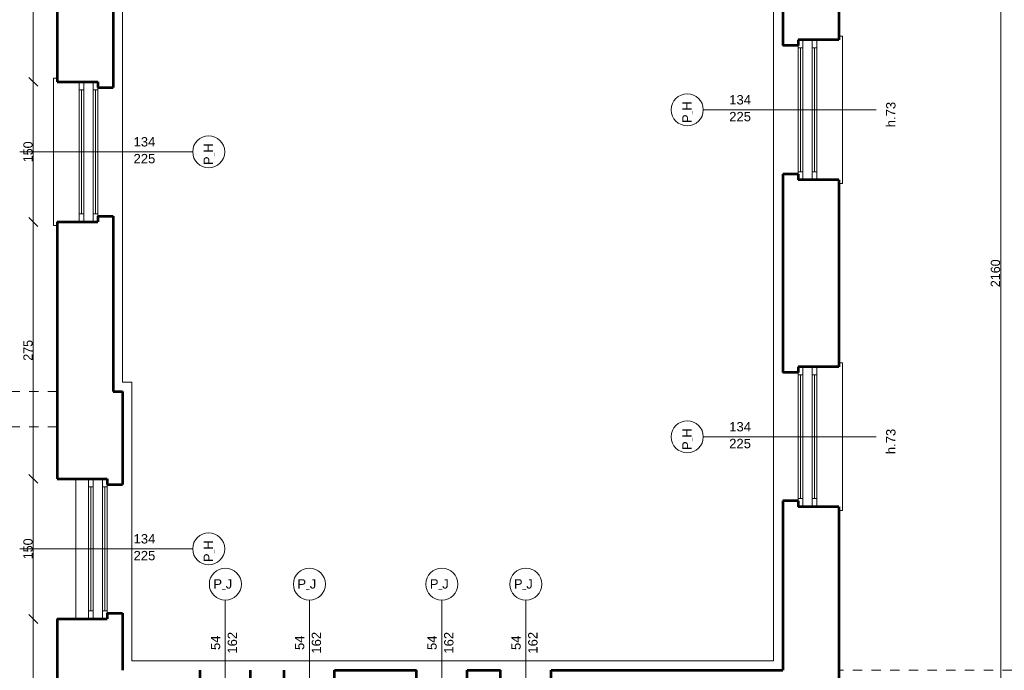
# Model space of a CAD drawing. Header units: inches. Extents: x -21887 to 84279, y -131485 to 67836.
# Tile 236 of 256: x 56079 to 66622, y 39981 to 46946. Entities that reach past the tile are written whole.
import ezdxf

# ---------------------------------------------------------------- set-up
doc = ezdxf.new("R2010")
doc.units = ezdxf.units.IN
doc.header["$MEASUREMENT"] = 0
doc.linetypes.add('Dashed copy', pattern=[200, 100, -100])
doc.layers.get('0').update_dxf_attribs({"lineweight": 13})
doc.layers.get('Defpoints').update_dxf_attribs({"lineweight": 13})
for name, color, linetype, lineweight in [('AI_MURY', 7, 'Continuous', 53), ('Dimensioning', 7, 'Continuous', 13), ('DRZWI', 7, 'Continuous', 13), ('PODCIAGI', 7, 'Continuous', 13)]:
    doc.layers.add(name, color=color, linetype=linetype, lineweight=lineweight)
doc.styles.add('GENERATED_STYLE_7', font='txt')
doc.styles.add('Style-Courier New', font='txt')
doc.dimstyles.new('Dimstyle_4', dxfattribs={"dimtxt": 100, "dimasz": 95, "dimexe": 0, "dimexo": 0, "dimgap": 0.09, "dimtad": 1, "dimdec": 0, "dimlfac": 0.1, "dimzin": 0, "dimdsep": 46, "dimlunit": 5, "dimtxsty": 'GENERATED_STYLE_7', "dimblk": 'ARROWHEAD_6', "dimcen": 0.09, "dimclrd": 161, "dimclre": 161, "dimclrt": 7, "dimadec": 0, "dimazin": 0, "dimtfac": 1, "dimtdec": 0, "dimtmove": 0, "dimatfit": 3, "dimfxl": 0, "dimtolj": 1, "dimtzin": 0, "dimarcsym": 0})

# ---------------------------------------------------------------- blocks, each defined once
blk = doc.blocks.new('ARROWHEAD_6')
at = {"color": 0, "linetype": 'Continuous'}
for p, q in [((0, 0), (-1, 0)), ((-0.5, -0.5), (0.5, 0.5))]:
    blk.add_line(p, q, dxfattribs=at)
blk = doc.blocks.new('*U325')
at = {"layer": 'Defpoints', "color": 0, "linetype": 'Continuous'}
for p in [(66583, 55031), (67301, 55031), (67301, 33431)]:
    blk.add_point(p, dxfattribs=at)
at = {"layer": 'Dimensioning', "color": 161, "linetype": 'Continuous', "lineweight": -2}
for p, q in [((66583, 55031), (66583, 55031)), ((66583, 33526), (66583, 54936)), ((66583, 33431), (66583, 33431))]:
    blk.add_line(p, q, dxfattribs=at)
at = {"layer": 'Dimensioning', "color": 161, "linetype": 'Continuous', "lineweight": -2, "xscale": 95, "yscale": 95, "zscale": 95}
for p, rotation in [((66583, 55031), 90), ((66583, 33431), 270)]:
    blk.add_blockref('ARROWHEAD_6', p, dxfattribs=dict(at, rotation=rotation))
at = {"layer": 'Dimensioning', "color": 7, "linetype": 'Continuous', "insert": (66527, 44231), "char_height": 100, "attachment_point": 5, "rotation": 90, "style": 'GENERATED_STYLE_7'}
blk.add_mtext('2160', dxfattribs=at)
blk = doc.blocks.new('*D2266')
at = {"layer": 'Defpoints'}
for p in [(66583, 55031), (67301, 55031), (66583, 44231), (67301, 33431)]:
    blk.add_point(p, dxfattribs=at)
at = {"layer": 'Dimensioning', "color": 161, "linetype": 'Continuous'}
blk.add_blockref('*U325', (0, 0), dxfattribs=at)
blk = doc.blocks.new('*U670')
at = {"layer": 'Defpoints', "color": 0, "linetype": 'Continuous'}
for p in [(56224, 40531), (56601, 40531), (56645, 36031)]:
    blk.add_point(p, dxfattribs=at)
at = {"layer": 'Dimensioning', "color": 161, "linetype": 'Continuous', "lineweight": -2}
for p, q in [((56224, 40531), (56224, 40531)), ((56224, 36126), (56224, 40436)), ((56224, 36031), (56224, 36031))]:
    blk.add_line(p, q, dxfattribs=at)
at = {"layer": 'Dimensioning', "color": 161, "linetype": 'Continuous', "lineweight": -2, "xscale": 95, "yscale": 95, "zscale": 95}
for p, rotation in [((56224, 40531), 90), ((56224, 36031), 270)]:
    blk.add_blockref('ARROWHEAD_6', p, dxfattribs=dict(at, rotation=rotation))
at = {"layer": 'Dimensioning', "color": 7, "linetype": 'Continuous', "insert": (56168, 38281), "char_height": 100, "attachment_point": 5, "rotation": 90, "style": 'GENERATED_STYLE_7'}
blk.add_mtext('450', dxfattribs=at)
blk = doc.blocks.new('*D2894')
at = {"layer": 'Defpoints'}
for p in [(56224, 40531), (56601, 40531), (56224, 38281), (56645, 36031)]:
    blk.add_point(p, dxfattribs=at)
at = {"layer": 'Dimensioning', "color": 161, "linetype": 'Continuous'}
blk.add_blockref('*U670', (0, 0), dxfattribs=at)
blk = doc.blocks.new('*U671')
at = {"layer": 'Defpoints', "color": 0, "linetype": 'Continuous'}
for p in [(56224, 42031), (56601, 42031), (56601, 40531)]:
    blk.add_point(p, dxfattribs=at)
at = {"layer": 'Dimensioning', "color": 161, "linetype": 'Continuous', "lineweight": -2}
for p, q in [((56224, 42031), (56224, 42031)), ((56224, 40626), (56224, 41936)), ((56224, 40531), (56224, 40531))]:
    blk.add_line(p, q, dxfattribs=at)
at = {"layer": 'Dimensioning', "color": 161, "linetype": 'Continuous', "lineweight": -2, "xscale": 95, "yscale": 95, "zscale": 95}
for p, rotation in [((56224, 42031), 90), ((56224, 40531), 270)]:
    blk.add_blockref('ARROWHEAD_6', p, dxfattribs=dict(at, rotation=rotation))
at = {"layer": 'Dimensioning', "color": 7, "linetype": 'Continuous', "insert": (56168, 41281), "char_height": 100, "attachment_point": 5, "rotation": 90, "style": 'GENERATED_STYLE_7'}
blk.add_mtext('150', dxfattribs=at)
blk = doc.blocks.new('*D2895')
at = {"layer": 'Defpoints'}
for p in [(56224, 42031), (56601, 42031), (56224, 41281), (56601, 40531)]:
    blk.add_point(p, dxfattribs=at)
at = {"layer": 'Dimensioning', "color": 161, "linetype": 'Continuous'}
blk.add_blockref('*U671', (0, 0), dxfattribs=at)
blk = doc.blocks.new('*U672')
at = {"layer": 'Defpoints', "color": 0, "linetype": 'Continuous'}
for p in [(56224, 44781), (56619, 44781), (56601, 42031)]:
    blk.add_point(p, dxfattribs=at)
at = {"layer": 'Dimensioning', "color": 161, "linetype": 'Continuous', "lineweight": -2}
for p, q in [((56224, 44781), (56224, 44781)), ((56224, 42126), (56224, 44686)), ((56224, 42031), (56224, 42031))]:
    blk.add_line(p, q, dxfattribs=at)
at = {"layer": 'Dimensioning', "color": 161, "linetype": 'Continuous', "lineweight": -2, "xscale": 95, "yscale": 95, "zscale": 95}
for p, rotation in [((56224, 44781), 90), ((56224, 42031), 270)]:
    blk.add_blockref('ARROWHEAD_6', p, dxfattribs=dict(at, rotation=rotation))
at = {"layer": 'Dimensioning', "color": 7, "linetype": 'Continuous', "insert": (56168, 43406), "char_height": 100, "attachment_point": 5, "rotation": 90, "style": 'GENERATED_STYLE_7'}
blk.add_mtext('275', dxfattribs=at)
blk = doc.blocks.new('*D2896')
at = {"layer": 'Defpoints'}
for p in [(56224, 44781), (56619, 44781), (56224, 43406), (56601, 42031)]:
    blk.add_point(p, dxfattribs=at)
at = {"layer": 'Dimensioning', "color": 161, "linetype": 'Continuous'}
blk.add_blockref('*U672', (0, 0), dxfattribs=at)
blk = doc.blocks.new('*U673')
at = {"layer": 'Defpoints', "color": 0, "linetype": 'Continuous'}
for p in [(56224, 46281), (56619, 46281), (56619, 44781)]:
    blk.add_point(p, dxfattribs=at)
at = {"layer": 'Dimensioning', "color": 161, "linetype": 'Continuous', "lineweight": -2}
for p, q in [((56224, 46281), (56224, 46281)), ((56224, 44876), (56224, 46186)), ((56224, 44781), (56224, 44781))]:
    blk.add_line(p, q, dxfattribs=at)
at = {"layer": 'Dimensioning', "color": 161, "linetype": 'Continuous', "lineweight": -2, "xscale": 95, "yscale": 95, "zscale": 95}
for p, rotation in [((56224, 46281), 90), ((56224, 44781), 270)]:
    blk.add_blockref('ARROWHEAD_6', p, dxfattribs=dict(at, rotation=rotation))
at = {"layer": 'Dimensioning', "color": 7, "linetype": 'Continuous', "insert": (56168, 45531), "char_height": 100, "attachment_point": 5, "rotation": 90, "style": 'GENERATED_STYLE_7'}
blk.add_mtext('150', dxfattribs=at)
blk = doc.blocks.new('*D2897')
at = {"layer": 'Defpoints'}
for p in [(56224, 46281), (56619, 46281), (56224, 45531), (56619, 44781)]:
    blk.add_point(p, dxfattribs=at)
at = {"layer": 'Dimensioning', "color": 161, "linetype": 'Continuous'}
blk.add_blockref('*U673', (0, 0), dxfattribs=at)
blk = doc.blocks.new('*U674')
at = {"layer": 'Defpoints', "color": 0, "linetype": 'Continuous'}
for p in [(56224, 48731), (56610, 48731), (56619, 46281)]:
    blk.add_point(p, dxfattribs=at)
at = {"layer": 'Dimensioning', "color": 161, "linetype": 'Continuous', "lineweight": -2}
for p, q in [((56224, 48731), (56224, 48731)), ((56224, 46376), (56224, 48636)), ((56224, 46281), (56224, 46281))]:
    blk.add_line(p, q, dxfattribs=at)
at = {"layer": 'Dimensioning', "color": 161, "linetype": 'Continuous', "lineweight": -2, "xscale": 95, "yscale": 95, "zscale": 95}
for p, rotation in [((56224, 48731), 90), ((56224, 46281), 270)]:
    blk.add_blockref('ARROWHEAD_6', p, dxfattribs=dict(at, rotation=rotation))
at = {"layer": 'Dimensioning', "color": 7, "linetype": 'Continuous', "insert": (56168, 47506), "char_height": 100, "attachment_point": 5, "rotation": 90, "style": 'GENERATED_STYLE_7'}
blk.add_mtext('245', dxfattribs=at)
blk = doc.blocks.new('*D2898')
at = {"layer": 'Defpoints'}
for p in [(56224, 48731), (56610, 48731), (56224, 47506), (56619, 46281)]:
    blk.add_point(p, dxfattribs=at)
at = {"layer": 'Dimensioning', "color": 161, "linetype": 'Continuous'}
blk.add_blockref('*U674', (0, 0), dxfattribs=at)

msp = doc.modelspace()

# ---------------------------------------------------------------- linework, layer by layer
at = {"layer": 'AI_MURY', "color": 7, "linetype": 'Continuous'}
for p, q in [((56480.5, 48730.7), (56480.5, 46280.7)), ((57080.5, 48793.2), (57080.5, 46218.2)), ((64248.4, 48793.2), (64248.4, 46668.2)), ((64848.4, 48730.7), (64848.4, 46730.7)), ((64848.4, 46730.7), (64413.4, 46730.7)), ((64413.4, 46730.7), (64413.4, 46668.2)), ((64413.4, 46668.2), (64248.4, 46668.2)), ((56480.5, 46280.8), (56915.5, 46280.8)), ((56915.5, 46280.8), (56915.5, 46218.3)), ((56915.5, 46218.3), (57080.5, 46218.3)), ((64413.4, 45293.2), (64248.4, 45293.2)), ((64248.4, 45293.2), (64248.4, 43168.2)), ((64413.4, 45293.2), (64413.4, 45230.7)), ((64848.4, 45230.7), (64413.4, 45230.7)), ((64848.4, 45230.7), (64848.4, 43230.7)), ((56915.5, 44843.3), (57080.5, 44843.3)), ((56915.5, 44843.3), (56915.5, 44780.8)), ((57080.5, 44843.3), (57080.5, 42965.7)), ((56480.5, 44780.8), (56480.5, 42030.7)), ((56480.5, 44780.8), (56915.5, 44780.8)), ((64848.4, 43230.7), (64413.4, 43230.7)), ((64413.4, 43230.7), (64413.4, 43168.2)), ((64413.4, 43168.2), (64248.4, 43168.2)), ((57080.5, 42965.7), (57180.5, 42965.7)), ((57180.5, 42965.7), (57180.5, 41968.2)), ((56480.5, 42030.7), (57015.5, 42030.7)), ((57015.5, 42030.7), (57015.5, 41968.2)), ((57015.5, 41968.2), (57180.5, 41968.2)), ((64413.4, 41793.2), (64248.4, 41793.2)), ((64248.4, 41793.2), (64248.4, 39980.7)), ((64413.4, 41793.2), (64413.4, 41730.7)), ((64848.4, 41730.7), (64413.4, 41730.7)), ((64848.4, 41730.7), (64848.4, 39280.7)), ((57015.5, 40593.2), (57180.5, 40593.2)), ((57015.5, 40593.2), (57015.5, 40530.7)), ((57180.5, 40593.2), (57180.5, 39980.7)), ((56480.5, 40530.7), (57015.5, 40530.7)), ((56480.5, 40530.7), (56480.5, 39280.7)), ((58010.5, 39806.6), (58010.5, 39980.7)), ((58550.5, 39806.6), (58550.5, 39980.7)), ((58910.5, 39806.6), (58910.5, 39980.7)), ((59450.5, 39806.6), (59450.5, 39980.7)), ((59450.5, 39980.7), (60328.4, 39980.7)), ((60328.4, 39806.6), (60328.4, 39980.7)), ((60868.4, 39806.6), (60868.4, 39980.7)), ((60868.4, 39980.7), (61228.4, 39980.7)), ((61228.4, 39806.6), (61228.4, 39980.7)), ((61768.4, 39806.6), (61768.4, 39980.7)), ((61768.4, 39980.7), (64248.4, 39980.7))]:
    msp.add_line(p, q, dxfattribs=at)
at = {"layer": 'DRZWI', "color": 251, "linetype": 'Continuous'}
for p, q in [((57180.5, 51880.7), (57180.5, 43065.7)), ((64148.4, 40080.7), (64148.4, 51880.7)), ((64848.4, 46770.7), (64888.4, 46770.7)), ((64888.4, 46770.7), (64888.4, 45190.7)), ((56480.5, 46320.8), (56440.5, 46320.8)), ((56440.5, 46320.8), (56440.5, 44740.8)), ((64848.4, 45190.7), (64888.4, 45190.7)), ((56480.5, 44740.8), (56440.5, 44740.8)), ((64848.4, 43270.7), (64888.4, 43270.7)), ((64888.4, 43270.7), (64888.4, 41690.7)), ((57280.5, 43065.7), (57180.5, 43065.7)), ((57280.5, 43065.7), (57280.5, 40080.7)), ((56680.5, 42030.7), (56680.5, 40529.4)), ((64848.4, 41690.7), (64888.4, 41690.7)), ((57280.5, 40080.7), (64148.4, 40080.7))]:
    msp.add_line(p, q, dxfattribs=at)
at = {"layer": 'DRZWI', "color": 220, "linetype": 'Continuous'}
for p, q in [((64463.4, 46643.2), (64463.4, 46730.7)), ((64563.4, 46643.2), (64563.4, 46730.7)), ((64613.4, 46643.2), (64613.4, 46730.7)), ((64413.4, 46643.2), (64413.4, 46668.2)), ((64413.4, 46643.2), (64413.4, 45318.2)), ((64463.4, 46643.2), (64413.4, 46643.2)), ((64438.4, 46643.2), (64438.4, 45318.2)), ((64463.4, 46643.2), (64463.4, 45318.2)), ((64563.4, 46643.2), (64563.4, 45318.2)), ((64613.4, 46643.2), (64563.4, 46643.2)), ((64588.4, 46643.2), (64588.4, 45318.2)), ((64613.4, 46643.2), (64613.4, 45318.2)), ((56715.5, 46193.3), (56715.5, 46280.8)), ((56715.5, 46193.3), (56765.5, 46193.3)), ((56715.5, 46193.3), (56715.5, 44868.3)), ((56740.5, 46193.3), (56740.5, 44868.3)), ((56765.5, 46193.3), (56765.5, 46280.8)), ((56765.5, 46193.3), (56765.5, 44868.3)), ((56865.5, 46193.3), (56865.5, 46280.8)), ((56865.5, 46193.3), (56915.5, 46193.3)), ((56865.5, 46193.3), (56865.5, 44868.3)), ((56890.5, 46193.3), (56890.5, 44868.3)), ((56915.5, 46193.3), (56915.5, 46218.3)), ((56915.5, 46193.3), (56915.5, 44868.3)), ((63398, 45980.7), (65248.8, 45980.7)), ((57930.9, 45530.8), (56080.1, 45530.8)), ((64463.4, 45318.2), (64413.4, 45318.2)), ((64413.4, 45318.2), (64413.4, 45293.2)), ((64463.4, 45318.2), (64463.4, 45230.7)), ((64563.4, 45318.2), (64563.4, 45230.7)), ((64613.4, 45318.2), (64563.4, 45318.2)), ((64613.4, 45318.2), (64613.4, 45230.7)), ((56715.5, 44868.3), (56715.5, 44780.8)), ((56715.5, 44868.3), (56765.5, 44868.3)), ((56765.5, 44868.3), (56765.5, 44780.8)), ((56865.5, 44868.3), (56865.5, 44780.8)), ((56865.5, 44868.3), (56915.5, 44868.3)), ((56915.5, 44868.3), (56915.5, 44843.3)), ((64463.4, 43143.2), (64463.4, 43230.7)), ((64563.4, 43143.2), (64563.4, 43230.7)), ((64613.4, 43143.2), (64613.4, 43230.7)), ((64413.4, 43143.2), (64413.4, 43168.2)), ((64413.4, 43143.2), (64413.4, 41818.2)), ((64463.4, 43143.2), (64413.4, 43143.2)), ((64438.4, 43143.2), (64438.4, 41818.2)), ((64463.4, 43143.2), (64463.4, 41818.2)), ((64563.4, 43143.2), (64563.4, 41818.2)), ((64613.4, 43143.2), (64563.4, 43143.2)), ((64588.4, 43143.2), (64588.4, 41818.2)), ((64613.4, 43143.2), (64613.4, 41818.2)), ((63398, 42480.7), (65248.8, 42480.7)), ((56815.5, 41943.2), (56815.5, 42030.7)), ((56865.5, 41943.2), (56865.5, 42030.7)), ((56965.5, 41943.2), (56965.5, 42030.7)), ((57015.5, 41943.2), (57015.5, 41968.2)), ((56815.5, 41943.2), (56865.5, 41943.2)), ((56815.5, 41943.2), (56815.5, 40618.2)), ((56840.5, 41943.2), (56840.5, 40618.2)), ((56865.5, 41943.2), (56865.5, 40618.2)), ((56965.5, 41943.2), (57015.5, 41943.2)), ((56965.5, 41943.2), (56965.5, 40618.2)), ((56990.5, 41943.2), (56990.5, 40618.2)), ((57015.5, 41943.2), (57015.5, 40618.2)), ((64463.4, 41818.2), (64413.4, 41818.2)), ((64413.4, 41818.2), (64413.4, 41793.2)), ((64463.4, 41818.2), (64463.4, 41730.7)), ((64563.4, 41818.2), (64563.4, 41730.7)), ((64613.4, 41818.2), (64563.4, 41818.2)), ((64613.4, 41818.2), (64613.4, 41730.7)), ((57930.9, 41280.7), (56080.1, 41280.7)), ((58280.5, 40731.1), (58280.5, 39289)), ((59180.5, 40731.1), (59180.5, 38880.3)), ((60598.4, 40731.1), (60598.4, 38880.3)), ((61498.4, 40731.1), (61498.4, 39289)), ((56815.5, 40618.2), (56815.5, 40530.7)), ((56815.5, 40618.2), (56865.5, 40618.2)), ((56865.5, 40618.2), (56865.5, 40530.7)), ((56965.5, 40618.2), (56965.5, 40530.7)), ((56965.5, 40618.2), (57015.5, 40618.2)), ((57015.5, 40618.2), (57015.5, 40593.2))]:
    msp.add_line(p, q, dxfattribs=at)
for centre in [(63226.7, 45980.6), (63226.7, 42480.6), (58102.2, 41280.6), (58280.6, 40902.4), (59180.6, 40902.4), (60598.5, 40902.4), (61498.5, 40902.4)]:
    msp.add_circle(centre, 171.3, dxfattribs=at)
at = {"layer": 'DRZWI', "color": 7, "linetype": 'Continuous'}
msp.add_circle((58102.2, 45530.7), 171.3, dxfattribs=at)
at = {"layer": 'PODCIAGI', "color": 7, "linetype": 'Dashed copy'}
for p, q in [((56480.5, 42965.7), (53780.5, 42965.7)), ((56480.5, 42585.7), (53780.5, 42585.7)), ((67300.5, 39980.7), (64848.4, 39980.7))]:
    msp.add_line(p, q, dxfattribs=at)

# ---------------------------------------------------------------- texts
at = {"layer": 'DRZWI', "color": 220, "char_height": 100, "width": 355.178, "attachment_point": 1, "line_spacing_factor": 1.079165, "style": 'GENERATED_STYLE_7'}
for insert in [(63675.9, 46138.3), (57297.8, 45688.4), (63675.9, 42638.3), (57297.8, 41438.3)]:
    msp.add_mtext('\\fArial|b0|i0|c238|p39;134\\P225', dxfattribs=dict(at, insert=insert))
at = {"layer": 'DRZWI', "color": 220, "char_height": 100, "attachment_point": 1, "rotation": 90, "style": 'GENERATED_STYLE_7'}
for s, insert, width in [('\\fArial|b0|i0|c238|p39;P\\H50.000000;_\\H100.000000;H', (63173.2, 45839.1), 460.117), ('\\fArial|b0|i0|c238|p39;h.73', (65356.1, 45794), 460.863), ('\\fArial|b0|i0|c238|p39;P\\H50.000000;_\\H100.000000;H', (58048.6, 45389.2), 460.117), ('\\fArial|b0|i0|c238|p39;P\\H50.000000;_\\H100.000000;H', (63173.2, 42339.1), 460.117), ('\\fArial|b0|i0|c238|p39;h.73', (65356.1, 42294), 460.863), ('\\fArial|b0|i0|c238|p39;P\\H50.000000;_\\H100.000000;H', (58048.6, 41139.1), 460.117)]:
    msp.add_mtext(s, dxfattribs=dict(at, insert=insert, width=width))
at = {"layer": 'DRZWI', "color": 220, "char_height": 100, "width": 460.117, "attachment_point": 1, "style": 'GENERATED_STYLE_7'}
for insert in [(58152.4, 40956), (59052.4, 40956), (60470.3, 40956), (61370.3, 40956)]:
    msp.add_mtext('\\fArial|b0|i0|c238|p39;P\\H50.000000;_\\H100.000000;J', dxfattribs=dict(at, insert=insert))
at = {"layer": 'DRZWI', "color": 220, "char_height": 100, "width": 355.178, "attachment_point": 2, "rotation": 90, "line_spacing_factor": 1.079252, "style": 'GENERATED_STYLE_7'}
for insert in [(58125.4, 40275.6), (59025.4, 40275.6), (60443.3, 40275.6), (61343.3, 40275.6)]:
    msp.add_mtext('\\fArial|b0|i0|c238|p39;54\\P162', dxfattribs=dict(at, insert=insert))

# ---------------------------------------------------------------- dimensions: what is measured, and where the dimension line sits
at = {"layer": 'Dimensioning', "color": 161, "linetype": 'Continuous'}
for base, p1, p2, picture, middle in [((66582.8, 55030.7), (67300.5, 33430.7), (67300.5, 55030.7), '*D2266', (66582.8, 44230.7)), ((56223.8, 48730.7), (56618.7, 46280.8), (56610, 48730.7), '*D2898', (56223.8, 47505.8)), ((56223.8, 46280.8), (56618.7, 44780.8), (56618.7, 46280.8), '*D2897', (56223.8, 45530.8)), ((56223.8, 44780.8), (56601.3, 42030.7), (56618.7, 44780.8), '*D2896', (56223.8, 43405.8)), ((56223.8, 42030.7), (56601.3, 40530.7), (56601.3, 42030.7), '*D2895', (56223.8, 41280.7)), ((56223.8, 40530.7), (56644.8, 36030.7), (56601.3, 40530.7), '*D2894', (56223.8, 38280.7))]:
    dim = msp.add_linear_dim(base=base, p1=p1, p2=p2, angle=90, dimstyle='Dimstyle_4', override={"dimtxsty": 'Style-Courier New', "dimclrd": 0, "dimclre": 161, "dimlwe": 0}, dxfattribs=at)
    dim.commit()
    dim.dimension.update_dxf_attribs({"geometry": picture, "text_midpoint": middle, "dimtype": 128})

doc.saveas('drawing.dxf')
